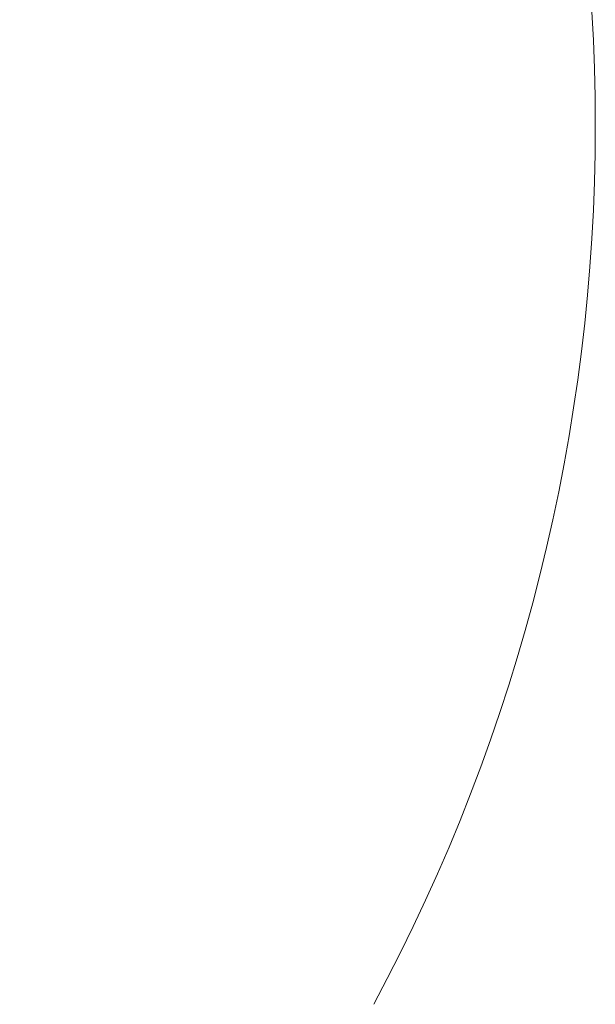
# Model space of a CAD drawing. Header units: millimetres. Extents: x 739 to 2567, y 424 to 1289.
# Tile 17 of 58: x 2090 to 2128, y 802 to 868. Entities that reach past the tile are written whole.
import ezdxf

# ---------------------------------------------------------------- set-up
doc = ezdxf.new("R2010")
doc.units = ezdxf.units.MM
doc.header["$PDSIZE"] = -1
doc.layers.add('5', color=7, linetype='Continuous', lineweight=35)
doc.styles.add('SLDTEXTSTYLE0', font='TXT', dxfattribs={"width": 0.7})
doc.styles.get("Standard").update_dxf_attribs({"font": 'times.ttf'})
doc.dimstyles.new('SLDDIMSTYLE1', dxfattribs={"dimtxt": 3.5, "dimasz": 2.4, "dimexe": 0, "dimexo": 0.0625, "dimgap": 0.875, "dimtad": 0, "dimtih": 1, "dimtoh": 1, "dimdec": 4, "dimlfac": 7, "dimzin": 12, "dimdsep": 46, "dimtxsty": 'SLDTEXTSTYLE0', "dimsah": 1, "dimcen": 0.09, "dimazin": 3, "dimtfac": 1, "dimtdec": 3, "dimtofl": 0, "dimtmove": 0, "dimatfit": 3, "dimfxl": 1, "dimfrac": 2, "dimtolj": 1, "dimtzin": 12, "dimarcsym": 0})

# ---------------------------------------------------------------- blocks, each defined once
blk = doc.blocks.new('*D117')
at = {"layer": '5', "color": 0, "lineweight": -2}
for p, q in [((2075.962, 883.816), (2119.662, 898.169)), ((2073.562, 883.816), (2075.962, 883.816))]:
    blk.add_line(p, q, dxfattribs=at)
at = {"layer": '5', "color": 0}
blk.add_solid([(2119.787, 897.789), (2119.537, 898.549), (2121.942, 898.918)], dxfattribs=at)
at = {"layer": 'Defpoints', "color": 0}
for p in [(2121.942, 898.918), (2004.999, 860.51)]:
    blk.add_point(p, dxfattribs=at)
at = {"layer": '5', "color": 0, "lineweight": 5, "insert": (2050.479, 886.112), "char_height": 4.5, "attachment_point": 1}
blk.add_mtext('\\A1;R1290.8', dxfattribs=at)

msp = doc.modelspace()

# ---------------------------------------------------------------- linework, layer by layer
at = {"layer": '5', "lineweight": 5}
msp.add_arc((2004.999062, 860.50976), 123.088711, 331.71398815, 28.28601185, dxfattribs=at)

# ---------------------------------------------------------------- dimensions: what is measured, and where the dimension line sits
at = {"layer": '5', "color": 3, "lineweight": 5}
dim = msp.add_radius_dim(center=(2004.999062, 860.50976), mpoint=(2121.942017, 898.91778), text='R1290.8', dimstyle='SLDDIMSTYLE1', override={"dimtxt": 4.5, "dimgap": 0.875, "dimtad": 1, "dimtih": 1, "dimtoh": 1, "dimdec": 4, "dimlfac": 7, "dimpost": '<>', "dimtxsty": 'Standard', "dimcen": 0.09, "dimse1": 0, "dimse2": 0, "dimsd1": 0, "dimsd2": 0, "dimtix": 0, "dimtofl": 0, "dimatfit": 3, "dimtvp": 0.1, "dimfrac": 0}, dxfattribs=at)
dim.commit()
dim.dimension.update_dxf_attribs({"geometry": '*D117', "text_midpoint": (2075.961711, 883.816293), "dimtype": 164})

doc.saveas('drawing.dxf')
